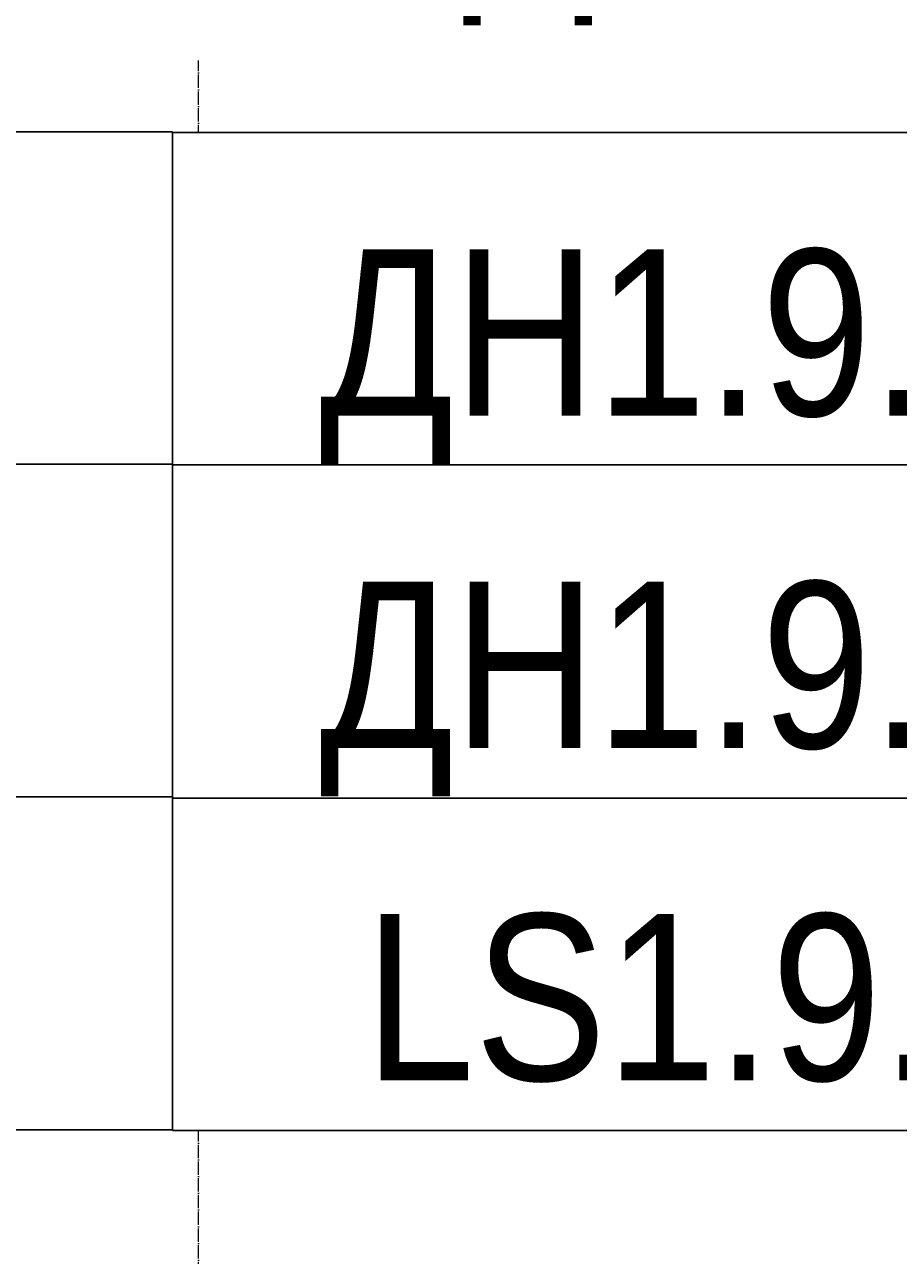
# Model space of a CAD drawing. Header units: millimetres. Extents: x 2069 to 83669, y 801 to 118701.
# Tile 23 of 145: x 9996 to 11308, y 49028 to 50876. Entities that reach past the tile are written whole.
import ezdxf
from ezdxf import colors
from ezdxf.entities.mleader import LeaderData, LeaderLine
from ezdxf.enums import TextEntityAlignment as Align
from ezdxf.math import Vec2, Vec3

# ---------------------------------------------------------------- set-up
doc = ezdxf.new("R2018")
doc.units = ezdxf.units.MM
doc.set_wipeout_variables(frame=1)
doc.linetypes.add('ADSK_Линия сетки', pattern=[25, 20, -2.5, 0, -2.5])
doc.layers.add('КИП_выноска', color=6, linetype='Continuous', lineweight=25)
doc.layers.add('Оси', color=7, linetype='Continuous', lineweight=9)
doc.styles.add('Arial', font='arial.ttf', dxfattribs={"width": 0.85, "height": 350})
doc.styles.add('GOST 2.304', font='simplex.shx', dxfattribs={"width": 0.65, "oblique": 15})
doc.styles.get("Standard").update_dxf_attribs({"font": 'arial.ttf'})

# ---------------------------------------------------------------- blocks, each defined once
blk = doc.blocks.new('A$C946fac60')
at = {"layer": 'Оси', "color": 253, "linetype": 'ADSK_Линия сетки', "true_color": 0xaaaaaa}
for p, q in [((7302.7, 800), (7302.7, 90869.8)), ((78533.6, 26731.6), (800, 26731.6))]:
    blk.add_line(p, q, dxfattribs=at)
blk = doc.blocks.new('_None')
blk = doc.blocks.new('*U216')
at = {"color": 0, "linetype": 'Continuous', "lineweight": 30, "ltscale": 75, "width": 0.85, "flags": 104}
blk.add_attdef('ПРИМЕЧАНИЕ_1', text='', height=2.5, dxfattribs=at).set_placement((8, 3.611), align=Align.BOTTOM_CENTER)
at = {"color": 0, "lineweight": 30, "width": 0.85, "flags": 104}
blk.add_attdef('ПРИМЕЧАНИЕ_2', text='', height=2.5, dxfattribs=at).set_placement((8, -7.53), align=Align.BOTTOM_CENTER)
at = {"color": 0, "lineweight": 30, "style": 'GOST 2.304', "width": 0.85}
for tag, p in [('ИМЯ_КАБЕЛЯ_2', (8, -7.5)), ('ИМЯ_КАБЕЛЯ_3', (8, -12.5)), ('ИМЯ_КАБЕЛЯ_4', (8, -17.5)), ('ИМЯ_КАБЕЛЯ_5', (8, -22.5)), ('ИМЯ_КАБЕЛЯ_6', (8, -27.5)), ('ИМЯ_КАБЕЛЯ_7', (8, -32.5)), ('ИМЯ_КАБЕЛЯ_8', (8, -37.5)), ('ИМЯ_КАБЕЛЯ_9', (8, -42.5))]:
    blk.add_attdef(tag, text='', height=2.5, dxfattribs=at).set_placement(p, align=Align.BOTTOM_CENTER)
at = {"linetype": 'Continuous'}
blk.add_wipeout([(0, 2.5), (16, 2.5), (16, -2.5), (0, -2.5)], dxfattribs=at)
at = {"color": 0}
blk.add_line((0, -2.5), (0, 0), dxfattribs=at)
at = {"color": 0, "linetype": 'Continuous'}
blk.add_lwpolyline([(0, -2.5), (16, -2.5), (16, 2.5), (0, 2.5)], close=True, dxfattribs=at)
at = {"color": 0, "lineweight": 30, "style": 'GOST 2.304', "width": 0.85}
blk.add_attdef('ИМЯ_КАБЕЛЯ_1', text='', height=2.5, dxfattribs=at).set_placement((8, -2.5), align=Align.BOTTOM_CENTER)

msp = doc.modelspace()

# ---------------------------------------------------------------- block references
msp.add_blockref('A$C946fac60', (2954.3, 22822.3))

# ---------------------------------------------------------------- next in the draw order: leaders
at = {"layer": 'КИП_выноска'}
ml = msp.add_multileader_mtext('Standard', dxfattribs=at)
ml.set_content('LS1.9.1...LS1.9.4\\PДН1.9.1, ДН1.9.2', color=256, style='Arial')
ml.set_leader_properties(color=256, linetype='ByLayer', lineweight=-1)
ml.set_arrow_properties(name='NONE')
ml.build(insert=Vec2(0, 0))
ml.multileader.update_dxf_attribs({"has_dogleg": 0, "text_left_attachment_type": 6, "text_right_attachment_type": 6, "dogleg_length": 0.5, "arrow_head_size": 300})
ctx = ml.context
ctx.base_point, ctx.char_height, ctx.arrow_head_size, ctx.landing_gap_size, ctx.plane_origin = Vec3(9327.2, 51305.6), 250, 300, 100, Vec3(14486.1, 48733.3)
ctx.left_attachment, ctx.right_attachment, ctx.text_align_type = 6, 6, 2
notes = []
notes.append((ctx, [(1, (1, 1, 0), (11828.4, 51305.6), (-1, 0), 0.5, [(0, [(13363.8, 49059.3)], 0, [])])]))
ctx.mtext.insert, ctx.mtext.width, ctx.mtext.alignment, ctx.mtext.flow_direction = Vec3(11727.9, 51613.9), 3078.848, 3, 5
ctx.mtext.has_bg_fill, ctx.mtext.bg_color, ctx.mtext.bg_scale_factor, ctx.mtext.bg_transparency, ctx.mtext.use_window_bg_color = 1, -1027028792, 1.5, 0, 1
for ctx, leaders in notes:
    for number, flags, end, landing, length, lines in leaders:
        leader = LeaderData()
        leader.index, (leader.has_last_leader_line, leader.has_dogleg_vector, leader.attachment_direction) = number, flags
        leader.last_leader_point, leader.dogleg_vector, leader.dogleg_length = Vec3(end), Vec3(landing), length
        for number, points, colour, breaks in lines:
            line = LeaderLine()
            line.index, line.vertices, line.color, line.breaks = number, Vec3.list(points), colors.encode_raw_color(colour), breaks
            leader.lines.append(line)
        ctx.leaders.append(leader)

# ---------------------------------------------------------------- next in the draw order: block references
at = {"layer": 'КИП_выноска', "xscale": 100, "yscale": 100, "zscale": 100}
msp.add_blockref('*U216', (8618, 50464.6), dxfattribs=at)

# ---------------------------------------------------------------- next in the draw order: block references
msp.add_blockref('*U216', (8618, 49965.6), dxfattribs=at)

# ---------------------------------------------------------------- next in the draw order: block references
msp.add_blockref('*U216', (8618, 49466.6), dxfattribs=at)

# ---------------------------------------------------------------- next in the draw order: block references
at = {"layer": 'КИП_выноска'}
ref = msp.add_blockref('*U216', (10218, 49465.6), dxfattribs=dict(at, xscale=100, yscale=100, zscale=100))
lines = msp.add_mtext('\\W0.8500;', dxfattribs={"layer": '0', "color": 0, "linetype": 'Continuous', "lineweight": 30, "ltscale": 75, "insert": (11018, 49826.6), "char_height": 2.5, "attachment_point": 1})
ref.add_attrib('ПРИМЕЧАНИЕ_1', '', (11018, 49826.6), dxfattribs={"flags": 104}).embed_mtext(lines)
ref.add_attrib('ИМЯ_КАБЕЛЯ_1', 'LS1.9.4', dxfattribs={"layer": '0', "color": 0, "lineweight": 30, "height": 250, "style": 'Arial', "width": 0.85}).set_placement((11018, 49215.6), align=Align.BOTTOM_CENTER)

# ---------------------------------------------------------------- next in the draw order: block references
ref = msp.add_blockref('*U216', (10218, 50463.5), dxfattribs=dict(at, xscale=100, yscale=100, zscale=100))
lines = msp.add_mtext('\\W0.8500;', dxfattribs={"layer": '0', "color": 0, "linetype": 'Continuous', "lineweight": 30, "ltscale": 75, "insert": (11018, 50824.6), "char_height": 2.5, "attachment_point": 1})
ref.add_attrib('ПРИМЕЧАНИЕ_1', '', (11018, 50824.6), dxfattribs={"flags": 104}).embed_mtext(lines)
ref.add_attrib('ИМЯ_КАБЕЛЯ_1', 'ДН1.9.1 ', dxfattribs={"layer": '0', "color": 0, "lineweight": 30, "height": 250, "style": 'Arial', "width": 0.85}).set_placement((11018, 50213.5), align=Align.BOTTOM_CENTER)
lines = msp.add_mtext('\\W0.8500;', dxfattribs={"layer": '0', "color": 0, "lineweight": 30, "insert": (11018, 49710.5), "char_height": 2.5, "attachment_point": 1})
ref.add_attrib('ПРИМЕЧАНИЕ_2', '', (11018, 49710.5), dxfattribs={"flags": 104}).embed_mtext(lines)

# ---------------------------------------------------------------- next in the draw order: block references
ref = msp.add_blockref('*U216', (10218, 49964.6), dxfattribs=dict(at, xscale=100, yscale=100, zscale=100))
lines = msp.add_mtext('\\W0.8500;', dxfattribs={"layer": '0', "color": 0, "linetype": 'Continuous', "lineweight": 30, "ltscale": 75, "insert": (11018, 50325.6), "char_height": 2.5, "attachment_point": 1})
ref.add_attrib('ПРИМЕЧАНИЕ_1', '', (11018, 50325.6), dxfattribs={"flags": 104}).embed_mtext(lines)
ref.add_attrib('ИМЯ_КАБЕЛЯ_1', 'ДН1.9.2 ', dxfattribs={"layer": '0', "color": 0, "lineweight": 30, "height": 250, "style": 'Arial', "width": 0.85}).set_placement((11018, 49714.6), align=Align.BOTTOM_CENTER)
lines = msp.add_mtext('\\W0.8500;', dxfattribs={"layer": '0', "color": 0, "lineweight": 30, "insert": (11018, 49211.6), "char_height": 2.5, "attachment_point": 1})
ref.add_attrib('ПРИМЕЧАНИЕ_2', '', (11018, 49211.6), dxfattribs={"flags": 104}).embed_mtext(lines)

doc.saveas('drawing.dxf')
